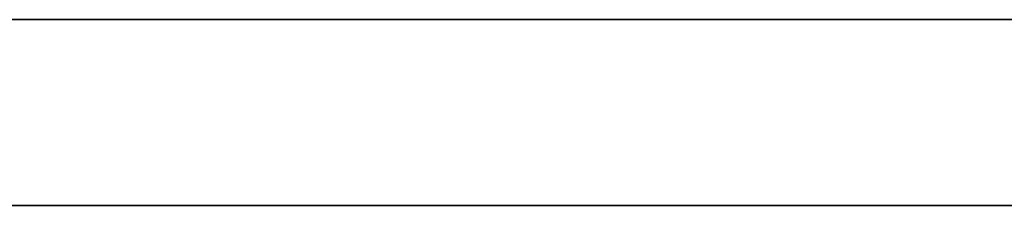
# Model space of a CAD drawing. Header units: millimetres. Extents: x -225 to 225, y 20 to 511.
# Tile 128 of 225: x -94.49 to -75.1, y 59.79 to 63.45. Entities that reach past the tile are written whole.
import ezdxf

# ---------------------------------------------------------------- set-up
doc = ezdxf.new("R2010")
doc.units = ezdxf.units.MM
doc.layers.add('SISTA tabouret_02bis', color=7, linetype='Continuous', true_color=0xffffff)

msp = doc.modelspace()

# ---------------------------------------------------------------- linework, layer by layer
at = {"layer": 'SISTA tabouret_02bis', "color": 7, "true_color": 0xffffff}
for p, q in [((-149.303, 63.449, 196.161), (149.303, 63.449, 196.161)), ((149.303, 63.449, 226.339), (-149.303, 63.449, 226.339)), ((-151.409, 59.787, 205), (151.409, 59.787, 205)), ((151.409, 59.787, 217.5), (-151.409, 59.787, 217.5)), ((-151.409, 59.787, 211.25), (151.409, 59.787, 211.25))]:
    msp.add_line(p, q, dxfattribs=at)

doc.saveas('drawing.dxf')
